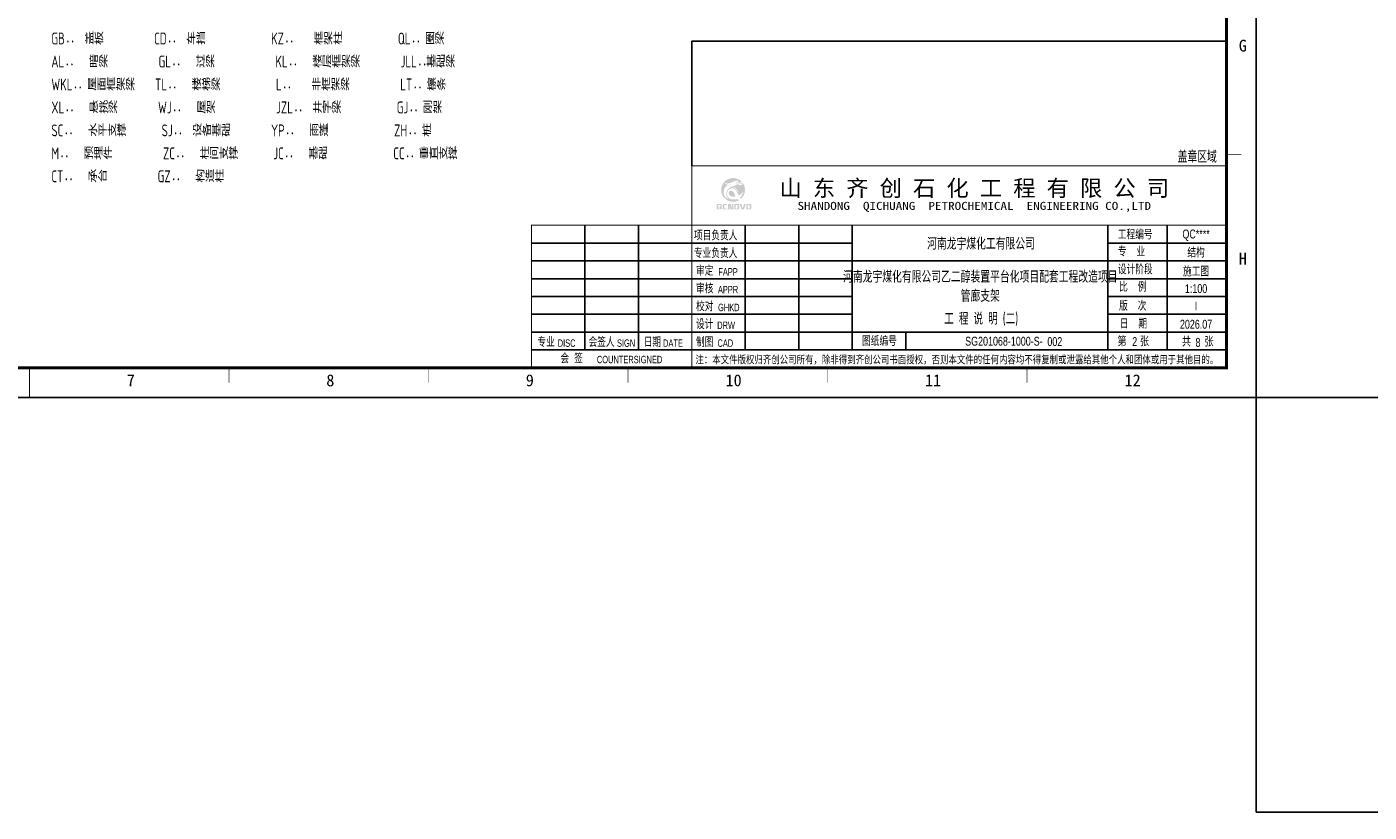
# Model space of a CAD drawing. Extents: x -294221 to 474257, y -25219 to 114942.
# Tile 6 of 70: x -115383 to -70191, y -25219 to 1221. Entities that reach past the tile are written whole.
import ezdxf
from ezdxf.enums import TextEntityAlignment as Align

# ---------------------------------------------------------------- set-up
doc = ezdxf.new("R2010")
doc.units = 0
doc.header["$LTSCALE"] = 1000
for name, color, linetype in [('1-ZHMH-图名', 7, 'Continuous'), ('AXIS_TEXT', 7, 'Continuous'), ('BORDER', 7, 'Continuous'), ('NJPEC-图框层', 7, 'Continuous'), ('text', 7, 'Continuous'), ('梁', 4, 'Continuous'), ('说明', 2, 'Continuous')]:
    doc.layers.add(name, color=color, linetype=linetype)
doc.styles.add('QC_宋体', font='txt')
doc.styles.add('QY', font='qy_eng.shx', dxfattribs={"width": 0.75, "bigfont": 'qy_chn.shx'})
doc.styles.add('TSSD_Norm', font='tssdeng.shx', dxfattribs={"bigfont": 'hztxt.shx'})
doc.styles.add('TSSD_Rein', font='Tssdeng.shx', dxfattribs={"width": 0.7, "bigfont": '@@tssdchn.shx'})
doc.styles.add('宋体', font='txt')

# ---------------------------------------------------------------- blocks, each defined once
blk = doc.blocks.new('会签栏')
at = {"layer": 'NJPEC-图框层'}
for p, q in [((631055, 1257550), (631055, 1261750)), ((632855, 1261750), (632855, 1257550)), ((634655, 1261150), (629255, 1261150)), ((634655, 1260550), (629255, 1260550)), ((634655, 1259950), (629255, 1259950)), ((634655, 1259350), (629255, 1259350)), ((634655, 1258750), (629255, 1258750)), ((634655, 1258150), (629255, 1258150)), ((634655, 1257550), (629255, 1257550))]:
    blk.add_line(p, q, dxfattribs=at)
at = {"style": 'QY', "width": 0.75}
for s, height, p in [('专业', 300, (629746, 1257656)), ('DISC', 250, (630440, 1257656)), ('会签人', 300, (631616, 1257656)), ('SIGN', 250, (632440, 1257656)), ('日期', 300, (633326, 1257656)), ('DATE', 250, (634020, 1257656)), ('会  签', 300, (630606, 1257103)), ('COUNTERSIGNED', 250, (632558, 1257103))]:
    blk.add_text(s, height=height, dxfattribs=at).set_placement(p, align=Align.CENTER)
blk = doc.blocks.new('签字栏')
at = {"layer": 'AXIS_TEXT', "color": 0}
for p, q in [((646531, 1250392), (646531, 1254592)), ((648331, 1250392), (648331, 1254592)), ((650131, 1250392), (650131, 1254592)), ((644731, 1253992), (650131, 1253992)), ((644731, 1253392), (650131, 1253392)), ((644731, 1252792), (650131, 1252792)), ((644731, 1252192), (650131, 1252192)), ((644731, 1251592), (650131, 1251592)), ((644731, 1250992), (650131, 1250992))]:
    blk.add_line(p, q, dxfattribs=at)
at = {"style": 'QY', "width": 0.75}
for s, height, p in [('审定', 300, (645165, 1252898)), ('FAPP', 250, (645950, 1252898)), ('审核', 300, (645165, 1252298)), ('APPR', 250, (645950, 1252298)), ('校对', 300, (645165, 1251698)), ('GHKD', 250, (645975, 1251698)), ('设计', 300, (645165, 1251098)), ('DRW', 250, (645884, 1251098)), ('制图', 300, (645165, 1250498)), ('CAD', 250, (645859, 1250498))]:
    blk.add_text(s, height=height, dxfattribs=at).set_placement(p, align=Align.CENTER)
at = {"layer": 'NJPEC-图框层', "style": 'QY', "width": 0.75}
for s, p in [('项目负责人', (644801, 1254086)), ('专业负责人', (644801, 1253491))]:
    blk.add_text(s, height=300, dxfattribs=at).set_placement(p)
blk = doc.blocks.new('信息栏')
at = {"layer": 'NJPEC-图框层'}
for p, q in [((660731, 1250392), (660731, 1254592)), ((658731, 1253992), (662731, 1253992)), ((658731, 1253392), (662731, 1253392)), ((658731, 1252792), (662731, 1252792)), ((658731, 1252192), (662731, 1252192)), ((658731, 1251592), (662731, 1251592)), ((651931, 1250992), (651931, 1250392))]:
    blk.add_line(p, q, dxfattribs=at)
blk.add_lwpolyline([(658731, 1254592), (658731, 1250392)], dxfattribs=at)
at = {"style": 'QY', "width": 0.75}
for s, p in [('施工图', (661707, 1253057)), ('Ⅰ', (661707, 1251857))]:
    blk.add_text(s, height=300, dxfattribs=at).set_placement(p, align=Align.MIDDLE)
at = {"layer": 'NJPEC-图框层', "style": 'QY', "width": 0.8}
for s, p in [('第     张', (659592, 1250520)), ('共     张', (661763, 1250507))]:
    blk.add_text(s, height=300, dxfattribs=at).set_placement(p, align=Align.CENTER)
at = {"layer": 'NJPEC-图框层', "char_height": 300, "width": 1800, "attachment_point": 4, "style": 'QY'}
for s, insert in [('工程编号', (659072, 1254266)), ('专    业', (659072, 1253692)), ('设计阶段', (659072, 1253092)), ('比    例', (659116, 1252502)), ('版    次', (659116, 1251865)), ('日    期', (659139, 1251265)), ('图纸编号', (650461, 1250678))]:
    blk.add_mtext(s, dxfattribs=dict(at, insert=insert))
blk = doc.blocks.new('修改栏')
at = {"const_width": 40}
blk.add_lwpolyline([(644731, 1256092), (662731, 1256092)], dxfattribs=at)
at = {"layer": '梁', "color": 6}
blk.add_lwpolyline([(662731, 1256092), (662731, 1260292), (644731, 1260292), (644731, 1256092)], dxfattribs=at)
at = {"color": 6, "style": 'QY', "width": 0.75}
blk.add_text('盖章区域', height=400, dxfattribs=at).set_placement((661746, 1256422), align=Align.MIDDLE)
blk = doc.blocks.new('图框')
at = {"layer": 'NJPEC-图框层'}
h = blk.add_hatch(color=152, dxfattribs=at)
h.dxf.hatch_style = 1
edge = h.paths.add_edge_path()
edge.add_spline(control_points=[(713336, 1255456), (713332, 1255457), (713322, 1255460), (713304, 1255466), (713282, 1255476), (713257, 1255490), (713232, 1255508), (713207, 1255532), (713184, 1255559), (713166, 1255594), (713154, 1255626), (713147, 1255662), (713143, 1255697), (713145, 1255736), (713150, 1255769), (713160, 1255800), (713174, 1255832), (713191, 1255861), (713210, 1255884), (713229, 1255905), (713247, 1255922), (713266, 1255937), (713283, 1255949), (713294, 1255955), (713299, 1255958)], knot_values=[0, 0, 0, 0, 0.148671, 0.387041, 0.707288, 1.057418, 1.457549, 1.851858, 2.336567, 2.813419, 3.292614, 3.615986, 4.181811, 4.637275, 5.049596, 5.448979, 5.857795, 6.346394, 6.708376, 6.985242, 7.378215, 7.656509, 7.899427, 8.128498, 8.128498, 8.128498, 8.128498], degree=3, periodic=0)
edge.add_spline(control_points=[(713299, 1255958), (713293, 1255959), (713281, 1255959), (713263, 1255961), (713244, 1255965), (713225, 1255971), (713207, 1255979), (713193, 1255990), (713183, 1256002), (713178, 1256011), (713177, 1256017), (713176, 1256019)], knot_values=[0, 0, 0, 0, 0.232304, 0.445127, 0.671111, 0.962412, 1.17351, 1.431428, 1.618611, 1.749517, 1.829891, 1.829891, 1.829891, 1.829891], degree=3, periodic=0)
edge.add_spline(control_points=[(713176, 1256019), (713183, 1256015), (713195, 1256007), (713217, 1256001), (713241, 1255997), (713272, 1255995), (713315, 1256001), (713367, 1256015), (713428, 1256041), (713488, 1256068), (713540, 1256087), (713577, 1256095), (713602, 1256095), (713622, 1256089), (713633, 1256078), (713639, 1256064), (713637, 1256046), (713625, 1256031), (713606, 1256023), (713589, 1256018), (713575, 1256015), (713567, 1256015), (713563, 1256019), (713567, 1256028), (713573, 1256035), (713579, 1256044), (713583, 1256051), (713584, 1256055), (713583, 1256059), (713580, 1256061), (713574, 1256062), (713566, 1256061), (713558, 1256055), (713550, 1256046), (713544, 1256036), (713543, 1256025), (713544, 1256015), (713549, 1256008), (713556, 1256003), (713566, 1256000), (713581, 1256001), (713605, 1256002), (713635, 1256009), (713668, 1256018), (713702, 1256029), (713729, 1256041), (713745, 1256050), (713751, 1256053)], knot_values=[0, 0, 0, 0, 0.275863, 0.558778, 0.843428, 1.198015, 1.696558, 2.455123, 3.231292, 4.17664, 4.919709, 5.289347, 5.587055, 5.850753, 6.047231, 6.180953, 6.411265, 6.664844, 6.892465, 7.165311, 7.332684, 7.410273, 7.446364, 7.52878, 7.703034, 7.844682, 7.924434, 7.97668, 8.011937, 8.061747, 8.130588, 8.215883, 8.354394, 8.478782, 8.682102, 8.787985, 8.896275, 9.024688, 9.114193, 9.219361, 9.384327, 9.698484, 10.112351, 10.554749, 10.970697, 11.441848, 11.671505, 11.671505, 11.671505, 11.671505], degree=3, periodic=0)
edge.add_arc((713460, 1255779), 400, 43.38, 180)
edge.add_arc((713460, 1255779), 400, 180, 300.0054)
edge.add_spline(control_points=[(713660, 1255432), (713657, 1255433), (713648, 1255437), (713630, 1255447), (713612, 1255461), (713600, 1255472), (713596, 1255475)], knot_values=[0, 0, 0, 0, 0.117121, 0.378696, 0.769839, 0.969146, 0.969146, 0.969146, 0.969146], degree=3, periodic=0)
edge.add_spline(control_points=[(713596, 1255475), (713588, 1255473), (713568, 1255467), (713533, 1255462), (713493, 1255458), (713452, 1255458), (713414, 1255460), (713378, 1255467), (713347, 1255482), (713314, 1255505), (713289, 1255534), (713269, 1255566), (713261, 1255593), (713257, 1255613), (713255, 1255629), (713255, 1255647), (713256, 1255666), (713260, 1255686), (713265, 1255708), (713274, 1255731), (713285, 1255750), (713297, 1255771), (713315, 1255790), (713338, 1255807), (713361, 1255822), (713384, 1255831), (713407, 1255837), (713426, 1255838), (713452, 1255835), (713487, 1255824), (713528, 1255793), (713570, 1255744), (713608, 1255675), (713630, 1255622), (713641, 1255594)], knot_values=[0, 0, 0, 0, 0.331124, 0.779939, 1.317706, 1.847046, 2.306295, 2.729392, 3.217777, 3.614671, 4.196887, 4.663931, 5.019811, 5.218518, 5.436862, 5.643188, 5.867538, 6.15981, 6.408866, 6.730664, 7.070674, 7.222231, 7.625898, 8.046238, 8.283822, 8.656954, 8.971884, 9.154486, 9.394825, 9.945136, 10.489736, 11.29841, 12.343812, 13.448432, 13.448432, 13.448432, 13.448432], degree=3, periodic=0)
edge.add_spline(control_points=[(713641, 1255594), (713649, 1255598), (713667, 1255606), (713697, 1255620), (713728, 1255642), (713755, 1255669), (713776, 1255697), (713789, 1255722), (713795, 1255738), (713797, 1255745)], knot_values=[0, 0, 0, 0, 0.353268, 0.727498, 1.240071, 1.77028, 2.15534, 2.544899, 2.812928, 2.812928, 2.812928, 2.812928], degree=3, periodic=0)
edge.add_spline(control_points=[(713797, 1255745), (713797, 1255742), (713796, 1255734), (713795, 1255718), (713790, 1255697), (713785, 1255667), (713772, 1255628), (713751, 1255585), (713726, 1255549), (713706, 1255526), (713695, 1255517), (713691, 1255514)], knot_values=[0, 0, 0, 0, 0.12049, 0.296651, 0.587458, 0.932367, 1.426389, 2.128798, 2.724602, 3.085973, 3.260756, 3.260756, 3.260756, 3.260756], degree=3, periodic=0)
edge.add_spline(control_points=[(713691, 1255514), (713698, 1255506), (713709, 1255494), (713722, 1255484), (713726, 1255480)], knot_values=[0, 0, 0, 0, 0.375868, 0.607847, 0.607847, 0.607847, 0.607847], degree=3, periodic=0)
edge.add_arc((713460, 1255779), 400, 311.7299, 360)
edge.add_arc((713460, 1255779), 400, 0, 38.1999)
edge.add_spline(control_points=[(713774, 1256026), (713773, 1256025), (713770, 1256022), (713762, 1256018), (713747, 1256012), (713722, 1256002), (713688, 1255992), (713650, 1255983), (713616, 1255977), (713590, 1255975), (713572, 1255974), (713562, 1255972), (713556, 1255969), (713556, 1255966), (713557, 1255965), (713561, 1255963), (713568, 1255961), (713581, 1255960), (713595, 1255959), (713610, 1255960), (713632, 1255964), (713670, 1255972), (713716, 1255985), (713749, 1255994), (713764, 1255999)], knot_values=[0, 0, 0, 0, 0.053208, 0.159125, 0.349072, 0.652832, 1.174017, 1.666617, 2.136561, 2.433582, 2.656379, 2.800822, 2.851753, 2.865207, 2.882987, 2.929462, 3.028596, 3.159224, 3.414495, 3.526937, 3.733164, 4.268442, 4.947966, 5.549375, 5.549375, 5.549375, 5.549375], degree=3, periodic=0)
edge.add_spline(control_points=[(713764, 1255999), (713765, 1255998), (713768, 1255996), (713772, 1255991), (713772, 1255982), (713767, 1255969), (713757, 1255957), (713742, 1255945), (713723, 1255936), (713701, 1255930), (713685, 1255929), (713679, 1255928)], knot_values=[0, 0, 0, 0, 0.043264, 0.120508, 0.21598, 0.374603, 0.612363, 0.813698, 1.083588, 1.406129, 1.661303, 1.661303, 1.661303, 1.661303], degree=3, periodic=0)
edge.add_spline(control_points=[(713679, 1255928), (713681, 1255929), (713686, 1255932), (713694, 1255938), (713700, 1255943), (713701, 1255950), (713696, 1255950), (713691, 1255951), (713680, 1255951), (713654, 1255949), (713606, 1255945), (713551, 1255935), (713489, 1255918), (713432, 1255900), (713379, 1255876), (713342, 1255851), (713315, 1255830), (713292, 1255807), (713274, 1255783), (713260, 1255759), (713246, 1255729), (713237, 1255699), (713232, 1255665), (713231, 1255634), (713234, 1255602), (713241, 1255572), (713252, 1255544), (713268, 1255517), (713285, 1255497), (713303, 1255479), (713320, 1255466), (713331, 1255459), (713336, 1255456)], knot_values=[0, 0, 0, 0, 0.09476, 0.229885, 0.358769, 0.396739, 0.451667, 0.505398, 0.588924, 0.863894, 1.484135, 2.413352, 2.950627, 3.881745, 4.660795, 5.110916, 5.572524, 5.949122, 6.311877, 6.700681, 6.999839, 7.543065, 7.853918, 8.298535, 8.706756, 9.035561, 9.474198, 9.820452, 10.196203, 10.461837, 10.788817, 10.975614, 10.975614, 10.975614, 10.975614], degree=3, periodic=0)
edge = h.paths.add_edge_path(flags=16)
edge.add_spline(control_points=[(713410, 1255855), (713416, 1255856), (713427, 1255860), (713447, 1255865), (713471, 1255867), (713498, 1255865), (713529, 1255855), (713556, 1255834), (713578, 1255811), (713595, 1255782), (713609, 1255755), (713620, 1255721), (713628, 1255693), (713632, 1255669), (713634, 1255657), (713634, 1255654)], knot_values=[0, 0, 0, 0, 0.217098, 0.45546, 0.756361, 1.1177, 1.466416, 1.954125, 2.35846, 2.68133, 3.205739, 3.497502, 3.998988, 4.304628, 4.430393, 4.430393, 4.430393, 4.430393], degree=3, periodic=0)
edge.add_spline(control_points=[(713634, 1255654), (713632, 1255660), (713626, 1255674), (713616, 1255698), (713601, 1255726), (713586, 1255754), (713570, 1255777), (713552, 1255799), (713533, 1255817), (713511, 1255834), (713495, 1255843), (713475, 1255851), (713456, 1255857), (713437, 1255857), (713422, 1255857), (713414, 1255855), (713410, 1255855)], knot_values=[0, 0, 0, 0, 0.247715, 0.568965, 0.966639, 1.450508, 1.740372, 2.022658, 2.534465, 2.710049, 3.044629, 3.231754, 3.52439, 3.788101, 3.944147, 4.080651, 4.080651, 4.080651, 4.080651], degree=3, periodic=0)
edge = h.paths.add_edge_path(flags=17)
edge.add_spline(control_points=[(713541, 1255563), (713526, 1255560), (713494, 1255555), (713444, 1255555), (713395, 1255565), (713353, 1255585), (713329, 1255615), (713316, 1255649), (713314, 1255676), (713319, 1255703), (713329, 1255724), (713347, 1255742), (713365, 1255752), (713382, 1255754), (713400, 1255754), (713426, 1255746), (713462, 1255720), (713495, 1255674), (713519, 1255625), (713532, 1255588), (713539, 1255569), (713541, 1255563)], knot_values=[0, 0, 0, 0, 0.561484, 1.214764, 1.885581, 2.393631, 2.959197, 3.259694, 3.74698, 3.952014, 4.302998, 4.593853, 4.881604, 5.06523, 5.221101, 5.542541, 6.061676, 6.875848, 7.612345, 8.105693, 8.357623, 8.357623, 8.357623, 8.357623], degree=3, periodic=0)
h = blk.add_hatch(color=7, dxfattribs=at)
h.dxf.hatch_style = 1
h.paths.add_polyline_path([(713076, 1255274, 0.414214), (713049, 1255302), (712935, 1255302, 0.414214), (712908, 1255274), (712908, 1255157, 0.414214), (712935, 1255129), (713049, 1255129, 0.259363), (713072, 1255142), (713092, 1255129), (713092, 1255158), (713076, 1255168)])
h.paths.add_polyline_path([(713027, 1255200), (712996, 1255220), (712996, 1255191), (713027, 1255171), (713027, 1255154), (712958, 1255154), (712958, 1255276), (713027, 1255276)], flags=16)
h.paths.add_polyline_path([(713164, 1255276), (713260, 1255276), (713260, 1255302), (713141, 1255302, 0.414214), (713114, 1255274), (713114, 1255157, 0.414214), (713141, 1255129), (713261, 1255129), (713261, 1255154), (713164, 1255154)])
h.paths.add_polyline_path([(713341, 1255280), (713376, 1255129), (713470, 1255129), (713470, 1255302), (713420, 1255302), (713420, 1255148), (713385, 1255302), (713291, 1255302), (713291, 1255129), (713341, 1255129)])
h.paths.add_polyline_path([(713665, 1255274, 0.414214), (713638, 1255302), (713524, 1255302, 0.414214), (713497, 1255274), (713497, 1255157, 0.414214), (713524, 1255129), (713638, 1255129, 0.414214), (713665, 1255157)])
h.paths.add_polyline_path([(713548, 1255276), (713615, 1255276), (713615, 1255154), (713548, 1255154)], flags=16)
h.paths.add_polyline_path([(713741, 1255302), (713687, 1255302), (713743, 1255129), (713827, 1255129), (713883, 1255302), (713829, 1255302), (713785, 1255155)])
h.paths.add_polyline_path([(714072, 1255274, 0.414214), (714045, 1255302), (713932, 1255302, 0.414214), (713905, 1255274), (713905, 1255157, 0.414214), (713932, 1255129), (714045, 1255129, 0.414214), (714072, 1255157)])
h.paths.add_polyline_path([(713955, 1255277), (714023, 1255277), (714023, 1255154), (713955, 1255154)], flags=16)
at = {"layer": 'NJPEC-图框层', "color": 0}
for p, q in [((726071, 1253392), (717472, 1253392)), ((717472, 1250992), (730072, 1250992))]:
    blk.add_line(p, q, dxfattribs=at)
at = {"layer": 'NJPEC-图框层', "const_width": 40}
for points in [[(712072, 1256592), (712072, 1249792)], [(730072, 1256592), (730072, 1249792)], [(730072, 1249792), (706672, 1249792), (706672, 1254592), (712072, 1254592)], [(712072, 1254592), (730072, 1254592)]]:
    blk.add_lwpolyline(points, dxfattribs=at)
at = {"layer": 'NJPEC-图框层'}
blk.add_lwpolyline([(712072, 1250392), (730072, 1250392)], dxfattribs=at)
for name, p in [('修改栏', (67341, 500)), ('会签栏', (77417, -7158)), ('签字栏', (67341, 0)), ('信息栏', (67341, 0))]:
    blk.add_blockref(name, p, dxfattribs=at)
at = {"layer": 'NJPEC-图框层', "style": '宋体'}
blk.add_text('山 东 齐 创 石 化 工 程 有 限 公 司', height=550, dxfattribs=at).set_placement((721580, 1255401), align=Align.BOTTOM_CENTER)
at = {"layer": 'NJPEC-图框层', "style": '宋体', "width": 1.2}
blk.add_text('SHANDONG  QICHUANG  PETROCHEMICAL  ENGINEERING CO.,LTD', height=270, dxfattribs=at).set_placement((721580, 1255027), align=Align.BOTTOM_CENTER)
at = {"layer": 'NJPEC-图框层', "style": 'QY', "width": 0.75}
for s, p in [('河南龙宇煤化工有限公司', (721807, 1253990)), ('河南龙宇煤化有限公司乙二醇装置平台化项目配套工程改造项目', (721783, 1252877)), ('管廊支架', (721783, 1252232))]:
    blk.add_text(s, height=400, dxfattribs=at).set_placement(p, align=Align.MIDDLE)
at = {"layer": 'NJPEC-图框层', "color": 6, "style": 'QY', "width": 0.75}
for s, p in [('QC****', (729048, 1254257)), ('结构', (729048, 1253690)), ('1:100', (729048, 1252457)), ('2026.07', (729048, 1251257)), ('SG201068-1000-S-', (722578, 1250686)), ('8', (729111, 1250647))]:
    blk.add_text(s, height=300, dxfattribs=at).set_placement(p, align=Align.MIDDLE)
at = {"layer": 'NJPEC-图框层', "style": '宋体', "width": 0.78}
blk.add_text('注：本文件版权归齐创公司所有，除非得到齐创公司书面授权，否则本文件的任何内容均不得复制或泄露给其他个人和团体或用于其他目的。', height=260, dxfattribs=at).set_placement((712192, 1249939))
blk = doc.blocks.new('A1E图框')
for points, const_width in [([(0, 0), (841, 0), (841, 594), (0, 594)], 0.5), ([(25, 10), (831, 10), (831, 584), (25, 584)], 1)]:
    blk.add_lwpolyline(points, close=True, dxfattribs=dict(const_width=const_width))
for points, const_width in [([(836, 81.75), (831, 81.75)], 0.2), ([(836, 81.75), (831, 81.75)], 0.2), ([(428, 10), (428, 0)], 0.35), ([(495.17, 10), (495.17, 5)], 0.2), ([(562.33, 10), (562.33, 5)], 0.2), ([(629.5, 10), (629.5, 5)], 0.2), ([(696.67, 10), (696.67, 5)], 0.2), ([(763.83, 10), (763.83, 5)], 0.2)]:
    blk.add_lwpolyline(points, dxfattribs=dict(const_width=const_width))
at = {"style": 'QC_宋体'}
for s, p in [('G', (836.5, 118.46)), ('H', (836.5, 46.71)), ('7', (462.12, 5.78)), ('8', (529.29, 5.78)), ('9', (596.46, 5.78)), ('10', (665.05, 5.78)), ('11', (732.22, 5.78)), ('12', (799.39, 5.78))]:
    blk.add_text(s, height=4, dxfattribs=at).set_placement(p, align=Align.MIDDLE_CENTER)

msp = doc.modelspace()

# ---------------------------------------------------------------- linework, layer by layer
at = {"layer": '1-ZHMH-图名'}
msp.add_lwpolyline([(-58489.896, -11257.991), (-73994.315, -11257.991), (-73994.315, -25219.364), (-58489.896, -25219.364)], close=True, dxfattribs=at)
at = {"layer": 'BORDER'}
msp.add_lwpolyline([(-158094.315, -11257.991), (-158094.315, 48142.009), (-73994.315, 48142.009), (-73994.315, -11257.991)], close=True, dxfattribs=at)
at = {"layer": 'BORDER', "const_width": 50}
msp.add_lwpolyline([(-155594.315, -10257.991), (-155594.315, 47142.009), (-74994.315, 47142.009), (-74994.315, -10257.991)], close=True, dxfattribs=at)

# ---------------------------------------------------------------- block references
at = {"xscale": 100, "yscale": 100, "zscale": 100}
msp.add_blockref('A1E图框', (-158094.315, -11257.991), dxfattribs=at)
at = {"layer": 'NJPEC-图框层'}
msp.add_blockref('图框', (-805066.014, -1260049.745), dxfattribs=at)

# ---------------------------------------------------------------- texts
at = {"layer": 'NJPEC-图框层', "color": 6, "style": 'QY', "width": 0.75}
for s, p in [('002', (-80774.446, -9526.444)), ('2', (-78084.958, -9526.444))]:
    msp.add_text(s, height=300, dxfattribs=at).set_placement(p, align=Align.CENTER)
at = {"layer": 'text', "style": 'TSSD_Norm', "width": 0.7}
msp.add_text('工 程 说 明 (二)', height=400, dxfattribs=at).set_placement((-84496.829, -8804.307, 20580276.321))
at = {"layer": '说明', "color": 0, "style": 'TSSD_Rein', "width": 0.7}
for s, p in [('GB：  盖板          CD：  车挡             KZ：    框架柱           QL： 圈梁', (-114558.408, 627.112)), ('AL：   暗梁          GL：   过梁            KL：   楼层框架梁        JLL：基础梁', (-114558.408, -145.965)), ('19.10 钢结构在运输、吊装过程中应采取措施防止出现变形和失稳。钢结构的安装吊装应进行计算，防止在吊装中构件产生永久变形。', (-135461.383, -1205.088)), ('WKL： 屋面框架梁    TL：   楼梯梁           L：    非框架梁          LT： 檩条', (-114558.408, -919.042)), ('XL：   悬挑梁        WJ：   屋架            JZL：  井字梁           GJ： 刚架', (-114558.408, -1692.119)), ('SC：   水平支撑       SJ：  设备基础        YP：   雨蓬             ZH： 桩', (-114558.408, -2465.196)), ('M：   预埋件          ZC：   柱间支撑       JC：   基础             CC： 垂直支撑', (-114558.408, -3238.273)), ('CT：   承台          GZ：   构造柱', (-114558.408, -4011.35))]:
    msp.add_text(s, height=400, dxfattribs=at).set_placement(p)
msp.add_text('19.12 钢结构安装应根据结构特点按照合理顺序进行，并应形成稳固的空间刚度单元，必要时应增加临时支撑结构或临时措施。', height=400, dxfattribs=at).set_placement((-135461.383, -2351.242), align=Align.TOP_LEFT)

doc.saveas('drawing.dxf')
